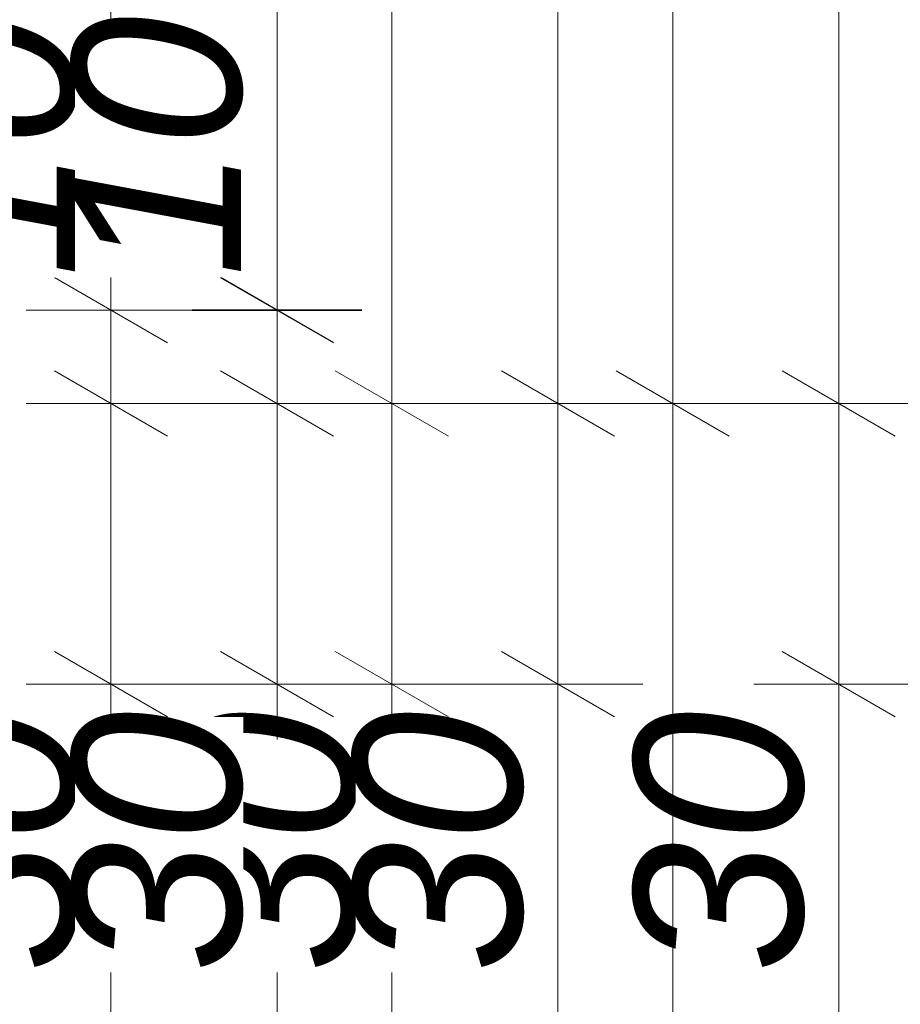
# Model space of a CAD drawing. Header units: centimetres. Extents: x -520 to 22173, y -1503 to 4054.
# Tile 19 of 82: x 1615 to 1709, y 1713 to 1818. Entities that reach past the tile are written whole.
import ezdxf

# ---------------------------------------------------------------- set-up
doc = ezdxf.new("R2010")
doc.units = ezdxf.units.CM
doc.header["$LTSCALE"] = 0.1
doc.header["$MEASUREMENT"] = 0
doc.linetypes.add('Wipeout_Contour', pattern=[1000, 0, -1000])
doc.layers.add('5_wymiary.K_IR', color=7, linetype='Continuous')
doc.styles.add('GENERATED_STYLE_2', font='txt')
doc.dimstyles.new('GENERATED_STYLE__3', dxfattribs={"dimtxt": 18, "dimasz": 9.178744, "dimexe": 0.18, "dimexo": 2, "dimgap": 0.09, "dimtad": 1, "dimdec": 0, "dimzin": 0, "dimdsep": 46, "dimtxsty": 'GENERATED_STYLE_2', "dimblk": 'ARROWHEAD_2', "dimblk1": 'ARROWHEAD_2', "dimblk2": 'ARROWHEAD_2', "dimcen": 0.09, "dimclrd": 1, "dimclre": 1, "dimclrt": 1, "dimadec": 1, "dimazin": 0, "dimtfac": 1, "dimtdec": 4, "dimtmove": 0, "dimatfit": 3, "dimfxl": 1, "dimtolj": 1, "dimtzin": 0, "dimarcsym": 0})

# ---------------------------------------------------------------- blocks, each defined once
blk = doc.blocks.new('*D78')
at = {"layer": '5_wymiary.K_IR', "color": 1, "linetype": 'Continuous', "lineweight": 0}
for p, q in [((1666.32, 1750.34), (1678.4, 1743.37)), ((1681.42, 1746.85), (1663.3, 1746.85)), ((1672.36, 1591.14), (1672.36, 1746.85)), ((1666.32, 1594.63), (1678.4, 1587.66)), ((1681.42, 1591.14), (1663.3, 1591.14)), ((1672.36, 1585.24), (1672.36, 1591.14))]:
    blk.add_line(p, q, dxfattribs=at)
at = {"layer": '5_wymiary.K_IR', "color": 1, "lineweight": 0, "insert": (1669.05, 1630.34), "char_height": 18, "attachment_point": 7, "rotation": 90, "style": 'GENERATED_STYLE_2'}
blk.add_mtext('\\A1;{\\pql;\\fArial|b0|i1|c238|p38;155\\fArial|b0|i1|c238|p38;\\A1{\\H.66x;\\S5^  ;}}', dxfattribs=at)
at = {"color": 254, "linetype": 'Wipeout_Contour', "lineweight": 0, "ltscale": 9376.804582}
blk.add_wipeout([(1668.76, 1630.34), (1668.76, 1680.33), (1650.76, 1680.33), (1650.76, 1630.34)], dxfattribs=at).dxf.layer = '5_wymiary.K_IR'
at = {"color": 254, "linetype": 'Wipeout_Contour', "lineweight": 0, "ltscale": 9588.986766}
blk.add_wipeout([(1668.76, 1716.04), (1668.76, 1743.36), (1650.76, 1743.36), (1650.76, 1716.04)], dxfattribs=at).dxf.layer = '5_wymiary.K_IR'
at = {"layer": '5_wymiary.K_IR', "color": 1, "lineweight": 0, "insert": (1668.76, 1716.04), "char_height": 18, "attachment_point": 7, "rotation": 90, "style": 'GENERATED_STYLE_2'}
blk.add_mtext('\\A1;{\\pql;\\fArial|b0|i1|c238|p38;30}', dxfattribs=at)
blk = doc.blocks.new('ARROWHEAD_2')
at = {"color": 0, "linetype": 'Continuous', "lineweight": 0}
for p, q in [((-0.378, -0.655), (0.378, 0.655)), ((0, 0), (-1, 0))]:
    blk.add_line(p, q, dxfattribs=at)
blk = doc.blocks.new('*D79')
at = {"layer": '5_wymiary.K_IR', "color": 1, "linetype": 'Continuous', "lineweight": 0}
for p, q in [((1666.32, 1780.34), (1678.4, 1773.37)), ((1681.42, 1776.85), (1663.3, 1776.85)), ((1672.36, 1746.85), (1672.36, 1776.85)), ((1666.32, 1750.34), (1678.4, 1743.37)), ((1681.42, 1746.85), (1663.3, 1746.85))]:
    blk.add_line(p, q, dxfattribs=at)
blk = doc.blocks.new('*D80')
at = {"layer": '5_wymiary.K_IR', "color": 1, "linetype": 'Continuous', "lineweight": 0}
for p, q in [((1666.32, 1945.34), (1678.4, 1938.37)), ((1681.42, 1941.85), (1663.3, 1941.85)), ((1672.36, 1776.85), (1672.36, 1941.85)), ((1666.32, 1780.34), (1678.4, 1773.37)), ((1681.42, 1776.85), (1663.3, 1776.85))]:
    blk.add_line(p, q, dxfattribs=at)
at = {"color": 254, "linetype": 'Wipeout_Contour', "lineweight": 0, "ltscale": 9929.02869}
blk.add_wipeout([(1668.76, 1825.2), (1668.76, 1866.18), (1650.76, 1866.18), (1650.76, 1825.2)], dxfattribs=at).dxf.layer = '5_wymiary.K_IR'
at = {"layer": '5_wymiary.K_IR', "color": 1, "lineweight": 0, "insert": (1668.76, 1825.2), "char_height": 18, "attachment_point": 7, "rotation": 90, "style": 'GENERATED_STYLE_2'}
blk.add_mtext('\\A1;{\\pql;\\fArial|b0|i1|c238|p38;165}', dxfattribs=at)
at = {"color": 254, "linetype": 'Wipeout_Contour', "lineweight": 0, "ltscale": 10166.136263}
blk.add_wipeout([(1668.76, 1911.04), (1668.76, 1938.36), (1650.76, 1938.36), (1650.76, 1911.04)], dxfattribs=at).dxf.layer = '5_wymiary.K_IR'
at = {"layer": '5_wymiary.K_IR', "color": 1, "lineweight": 0, "insert": (1668.76, 1911.04), "char_height": 18, "attachment_point": 7, "rotation": 90, "style": 'GENERATED_STYLE_2'}
blk.add_mtext('\\A1;{\\pql;\\fArial|b0|i1|c238|p38;10}', dxfattribs=at)
blk = doc.blocks.new('*D97')
at = {"layer": '5_wymiary.K_IR', "color": 1, "linetype": 'Continuous', "lineweight": 0}
for p, q in [((1636.32, 1750.34), (1648.4, 1743.37)), ((1651.42, 1746.85), (1633.3, 1746.85)), ((1642.36, 1591.14), (1642.36, 1746.85)), ((1636.32, 1594.63), (1648.4, 1587.66)), ((1651.42, 1591.14), (1633.3, 1591.14)), ((1642.36, 1585.24), (1642.36, 1591.14))]:
    blk.add_line(p, q, dxfattribs=at)
at = {"layer": '5_wymiary.K_IR', "color": 1, "lineweight": 0, "insert": (1639.05, 1630.34), "char_height": 18, "attachment_point": 7, "rotation": 90, "style": 'GENERATED_STYLE_2'}
blk.add_mtext('\\A1;{\\pql;\\fArial|b0|i1|c238|p38;155\\fArial|b0|i1|c238|p38;\\A1{\\H.66x;\\S5^  ;}}', dxfattribs=at)
at = {"color": 254, "linetype": 'Wipeout_Contour', "lineweight": 0, "ltscale": 9292.223448}
blk.add_wipeout([(1638.76, 1630.34), (1638.76, 1680.33), (1620.76, 1680.33), (1620.76, 1630.34)], dxfattribs=at).dxf.layer = '5_wymiary.K_IR'
at = {"color": 254, "linetype": 'Wipeout_Contour', "lineweight": 0, "ltscale": 9506.297057}
blk.add_wipeout([(1638.76, 1716.04), (1638.76, 1743.36), (1620.76, 1743.36), (1620.76, 1716.04)], dxfattribs=at).dxf.layer = '5_wymiary.K_IR'
at = {"layer": '5_wymiary.K_IR', "color": 1, "lineweight": 0, "insert": (1638.76, 1716.04), "char_height": 18, "attachment_point": 7, "rotation": 90, "style": 'GENERATED_STYLE_2'}
blk.add_mtext('\\A1;{\\pql;\\fArial|b0|i1|c238|p38;30}', dxfattribs=at)
blk = doc.blocks.new('*D98')
at = {"layer": '5_wymiary.K_IR', "color": 1, "linetype": 'Continuous', "lineweight": 0}
for p, q in [((1636.32, 1780.34), (1648.4, 1773.37)), ((1651.42, 1776.85), (1633.3, 1776.85)), ((1642.36, 1746.85), (1642.36, 1776.85)), ((1636.32, 1750.34), (1648.4, 1743.37)), ((1651.42, 1746.85), (1633.3, 1746.85))]:
    blk.add_line(p, q, dxfattribs=at)
blk = doc.blocks.new('*D99')
at = {"layer": '5_wymiary.K_IR', "color": 1, "linetype": 'Continuous', "lineweight": 0}
for p, q in [((1636.32, 1790.29), (1648.4, 1783.32)), ((1651.42, 1786.8), (1633.3, 1786.8)), ((1642.36, 1776.85), (1642.36, 1786.8)), ((1636.32, 1780.34), (1648.4, 1773.37)), ((1651.42, 1776.85), (1633.3, 1776.85))]:
    blk.add_line(p, q, dxfattribs=at)
blk = doc.blocks.new('*D100')
at = {"layer": '5_wymiary.K_IR', "color": 1, "linetype": 'Continuous', "lineweight": 0}
for p, q in [((1636.32, 1935.34), (1648.4, 1928.37)), ((1651.42, 1931.85), (1633.3, 1931.85)), ((1642.36, 1786.8), (1642.36, 1931.85)), ((1636.32, 1790.29), (1648.4, 1783.32)), ((1651.42, 1786.8), (1633.3, 1786.8))]:
    blk.add_line(p, q, dxfattribs=at)
at = {"color": 254, "linetype": 'Wipeout_Contour', "lineweight": 0, "ltscale": 9890.137915}
blk.add_wipeout([(1638.76, 1838.84), (1638.76, 1879.82), (1620.76, 1879.82), (1620.76, 1838.84)], dxfattribs=at).dxf.layer = '5_wymiary.K_IR'
at = {"layer": '5_wymiary.K_IR', "color": 1, "lineweight": 0, "insert": (1638.76, 1838.84), "char_height": 18, "attachment_point": 7, "rotation": 90, "style": 'GENERATED_STYLE_2'}
blk.add_mtext('\\A1;{\\pql;\\fArial|b0|i1|c238|p38;145}', dxfattribs=at)
at = {"color": 254, "linetype": 'Wipeout_Contour', "lineweight": 0, "ltscale": 10057.685763}
blk.add_wipeout([(1638.76, 1901.04), (1638.76, 1928.36), (1620.76, 1928.36), (1620.76, 1901.04)], dxfattribs=at).dxf.layer = '5_wymiary.K_IR'
at = {"color": 254, "linetype": 'Wipeout_Contour', "lineweight": 0, "ltscale": 9724.587647}
blk.add_wipeout([(1638.76, 1790.29), (1638.76, 1817.61), (1620.76, 1817.61), (1620.76, 1790.29)], dxfattribs=at).dxf.layer = '5_wymiary.K_IR'
at = {"layer": '5_wymiary.K_IR', "color": 1, "lineweight": 0, "char_height": 18, "attachment_point": 7, "rotation": 90, "style": 'GENERATED_STYLE_2'}
for s, insert in [('\\A1;{\\pql;\\fArial|b0|i1|c238|p38;30}', (1638.76, 1901.04)), ('\\A1;{\\pql;\\fArial|b0|i1|c238|p38;10}', (1638.76, 1790.29))]:
    blk.add_mtext(s, dxfattribs=dict(at, insert=insert))
blk = doc.blocks.new('*D106')
at = {"layer": '5_wymiary.K_IR', "color": 1, "linetype": 'Continuous', "lineweight": 0}
for p, q in [((1696.32, 1750.34), (1708.4, 1743.37)), ((1711.42, 1746.85), (1693.3, 1746.85)), ((1702.36, 1591.14), (1702.36, 1746.85)), ((1696.32, 1594.63), (1708.4, 1587.66)), ((1711.42, 1591.14), (1693.3, 1591.14)), ((1702.36, 1585.24), (1702.36, 1591.14))]:
    blk.add_line(p, q, dxfattribs=at)
at = {"layer": '5_wymiary.K_IR', "color": 1, "lineweight": 0, "insert": (1699.05, 1630.34), "char_height": 18, "attachment_point": 7, "rotation": 90, "style": 'GENERATED_STYLE_2'}
blk.add_mtext('\\A1;{\\pql;\\fArial|b0|i1|c238|p38;155\\fArial|b0|i1|c238|p38;\\A1{\\H.66x;\\S5^  ;}}', dxfattribs=at)
at = {"color": 254, "linetype": 'Wipeout_Contour', "lineweight": 0, "ltscale": 9462.151468}
blk.add_wipeout([(1698.76, 1630.34), (1698.76, 1680.33), (1680.76, 1680.33), (1680.76, 1630.34)], dxfattribs=at).dxf.layer = '5_wymiary.K_IR'
at = {"color": 254, "linetype": 'Wipeout_Contour', "lineweight": 0, "ltscale": 9672.458347}
blk.add_wipeout([(1698.76, 1716.04), (1698.76, 1743.36), (1680.76, 1743.36), (1680.76, 1716.04)], dxfattribs=at).dxf.layer = '5_wymiary.K_IR'
at = {"layer": '5_wymiary.K_IR', "color": 1, "lineweight": 0, "insert": (1698.76, 1716.04), "char_height": 18, "attachment_point": 7, "rotation": 90, "style": 'GENERATED_STYLE_2'}
blk.add_mtext('\\A1;{\\pql;\\fArial|b0|i1|c238|p38;30}', dxfattribs=at)
blk = doc.blocks.new('*D107')
at = {"layer": '5_wymiary.K_IR', "color": 1, "linetype": 'Continuous', "lineweight": 0}
for p, q in [((1696.32, 1780.34), (1708.4, 1773.37)), ((1711.42, 1776.85), (1693.3, 1776.85)), ((1702.36, 1746.85), (1702.36, 1776.85)), ((1696.32, 1750.34), (1708.4, 1743.37)), ((1711.42, 1746.85), (1693.3, 1746.85))]:
    blk.add_line(p, q, dxfattribs=at)
blk = doc.blocks.new('*D108')
at = {"layer": '5_wymiary.K_IR', "color": 1, "linetype": 'Continuous', "lineweight": 0}
for p, q in [((1696.32, 2120.34), (1708.4, 2113.37)), ((1711.42, 2116.85), (1693.3, 2116.85)), ((1702.36, 1776.85), (1702.36, 2116.85)), ((1696.32, 1780.34), (1708.4, 1773.37)), ((1711.42, 1776.85), (1693.3, 1776.85))]:
    blk.add_line(p, q, dxfattribs=at)
at = {"color": 254, "linetype": 'Wipeout_Contour', "lineweight": 0, "ltscale": 10270.529755}
blk.add_wipeout([(1698.76, 1912.7), (1698.76, 1953.68), (1680.76, 1953.68), (1680.76, 1912.7)], dxfattribs=at).dxf.layer = '5_wymiary.K_IR'
at = {"layer": '5_wymiary.K_IR', "color": 1, "lineweight": 0, "insert": (1698.76, 1912.7), "char_height": 18, "attachment_point": 7, "rotation": 90, "style": 'GENERATED_STYLE_2'}
blk.add_mtext('\\A1;{\\pql;\\fArial|b0|i1|c238|p38;340}', dxfattribs=at)
at = {"color": 254, "linetype": 'Wipeout_Contour', "lineweight": 0, "ltscale": 10780.837443}
blk.add_wipeout([(1698.76, 2086.04), (1698.76, 2113.36), (1680.76, 2113.36), (1680.76, 2086.04)], dxfattribs=at).dxf.layer = '5_wymiary.K_IR'
at = {"layer": '5_wymiary.K_IR', "color": 1, "lineweight": 0, "insert": (1698.76, 2086.04), "char_height": 18, "attachment_point": 7, "rotation": 90, "style": 'GENERATED_STYLE_2'}
blk.add_mtext('\\A1;{\\pql;\\fArial|b0|i1|c238|p38;30}', dxfattribs=at)
blk = doc.blocks.new('*D111')
at = {"layer": '5_wymiary.K_IR', "color": 1, "linetype": 'Continuous', "lineweight": 0}
for p, q in [((1726.32, 1750.34), (1738.4, 1743.37)), ((1741.42, 1746.85), (1723.3, 1746.85)), ((1732.36, 1591.14), (1732.36, 1746.85)), ((1726.32, 1594.63), (1738.4, 1587.66)), ((1741.42, 1591.14), (1723.3, 1591.14)), ((1732.36, 1585.24), (1732.36, 1591.14))]:
    blk.add_line(p, q, dxfattribs=at)
at = {"layer": '5_wymiary.K_IR', "color": 1, "lineweight": 0, "insert": (1729.05, 1644), "char_height": 18, "attachment_point": 7, "rotation": 90, "style": 'GENERATED_STYLE_2'}
blk.add_mtext('\\A1;{\\pql;\\fArial|b0|i1|c238|p38;155\\fArial|b0|i1|c238|p38;\\A1{\\H.66x;\\S5^  ;}}', dxfattribs=at)
at = {"color": 254, "linetype": 'Wipeout_Contour', "lineweight": 0, "ltscale": 9586.211898}
blk.add_wipeout([(1728.76, 1644), (1728.76, 1693.99), (1710.76, 1693.99), (1710.76, 1644)], dxfattribs=at).dxf.layer = '5_wymiary.K_IR'
blk = doc.blocks.new('*D299')
at = {"layer": '5_wymiary.K_IR', "color": 1, "linetype": 'Continuous', "lineweight": 0}
for p, q in [((1618.58, 1750.34), (1630.66, 1743.37)), ((1633.68, 1746.85), (1615.56, 1746.85)), ((1624.62, 1596.79), (1624.62, 1746.85)), ((1618.58, 1600.27), (1630.66, 1593.3)), ((1633.68, 1596.79), (1615.56, 1596.79)), ((1624.62, 1590.88), (1624.62, 1596.79))]:
    blk.add_line(p, q, dxfattribs=at)
at = {"color": 254, "linetype": 'Wipeout_Contour', "lineweight": 0, "ltscale": 9250.593341}
blk.add_wipeout([(1621.02, 1637.67), (1621.02, 1678.65), (1603.02, 1678.65), (1603.02, 1637.67)], dxfattribs=at).dxf.layer = '5_wymiary.K_IR'
at = {"layer": '5_wymiary.K_IR', "color": 1, "lineweight": 0, "insert": (1621.02, 1637.67), "char_height": 18, "attachment_point": 7, "rotation": 90, "style": 'GENERATED_STYLE_2'}
blk.add_mtext('\\A1;{\\pql;\\fArial|b0|i1|c238|p38;150}', dxfattribs=at)
at = {"color": 254, "linetype": 'Wipeout_Contour', "lineweight": 0, "ltscale": 9457.78767}
blk.add_wipeout([(1621.02, 1716.04), (1621.02, 1743.36), (1603.02, 1743.36), (1603.02, 1716.04)], dxfattribs=at).dxf.layer = '5_wymiary.K_IR'
at = {"layer": '5_wymiary.K_IR', "color": 1, "lineweight": 0, "insert": (1621.02, 1716.04), "char_height": 18, "attachment_point": 7, "rotation": 90, "style": 'GENERATED_STYLE_2'}
blk.add_mtext('\\A1;{\\pql;\\fArial|b0|i1|c238|p38;30}', dxfattribs=at)
blk = doc.blocks.new('*D300')
at = {"layer": '5_wymiary.K_IR', "color": 1, "linetype": 'Continuous', "lineweight": 0}
for p, q in [((1618.58, 1780.34), (1630.66, 1773.37)), ((1633.68, 1776.85), (1615.56, 1776.85)), ((1624.62, 1746.85), (1624.62, 1776.85)), ((1618.58, 1750.34), (1630.66, 1743.37)), ((1633.68, 1746.85), (1615.56, 1746.85))]:
    blk.add_line(p, q, dxfattribs=at)
blk = doc.blocks.new('*D301')
at = {"layer": '5_wymiary.K_IR', "color": 1, "linetype": 'Continuous', "lineweight": 0}
for p, q in [((1624.62, 1776.85), (1624.62, 1786.82)), ((1618.58, 1780.34), (1630.66, 1773.37)), ((1633.68, 1776.85), (1615.56, 1776.85))]:
    blk.add_line(p, q, dxfattribs=at)
blk = doc.blocks.new('*D302')
at = {"layer": '5_wymiary.K_IR', "color": 1, "linetype": 'Continuous', "lineweight": 0}
for p, q in [((1618.58, 1790.3), (1630.66, 1783.33)), ((1633.68, 1786.82), (1615.56, 1786.82)), ((1624.62, 1776.85), (1624.62, 1786.82)), ((1618.58, 1780.34), (1630.66, 1773.37))]:
    blk.add_line(p, q, dxfattribs=at)
blk = doc.blocks.new('*D303')
at = {"layer": '5_wymiary.K_IR', "color": 1, "linetype": 'Continuous', "lineweight": 0}
for p, q in [((1618.58, 1947.34), (1630.66, 1940.37)), ((1633.68, 1943.85), (1615.56, 1943.85)), ((1624.62, 1786.82), (1624.62, 1943.85)), ((1618.58, 1790.3), (1630.66, 1783.33))]:
    blk.add_line(p, q, dxfattribs=at)
at = {"color": 254, "linetype": 'Wipeout_Contour', "lineweight": 0, "ltscale": 9903.086827}
blk.add_wipeout([(1621.02, 1858.5), (1621.02, 1899.48), (1603.02, 1899.48), (1603.02, 1858.5)], dxfattribs=at).dxf.layer = '5_wymiary.K_IR'
at = {"layer": '5_wymiary.K_IR', "color": 1, "lineweight": 0, "insert": (1621.02, 1858.5), "char_height": 18, "attachment_point": 7, "rotation": 90, "style": 'GENERATED_STYLE_2'}
blk.add_mtext('\\A1;{\\pql;\\fArial|b0|i1|c238|p38;157}', dxfattribs=at)
at = {"color": 254, "linetype": 'Wipeout_Contour', "lineweight": 0, "ltscale": 9677.21134}
blk.add_wipeout([(1621.02, 1790.31), (1621.02, 1817.63), (1603.02, 1817.63), (1603.02, 1790.31)], dxfattribs=at).dxf.layer = '5_wymiary.K_IR'
at = {"layer": '5_wymiary.K_IR', "color": 1, "lineweight": 0, "insert": (1621.02, 1790.31), "char_height": 18, "attachment_point": 7, "rotation": 90, "style": 'GENERATED_STYLE_2'}
blk.add_mtext('\\A1;{\\pql;\\fArial|b0|i1|c238|p38;10}', dxfattribs=at)
blk = doc.blocks.new('*D308')
at = {"layer": '5_wymiary.K_IR', "color": 1, "linetype": 'Continuous', "lineweight": 0}
for p, q in [((1648.58, 1750.34), (1660.66, 1743.37)), ((1663.68, 1746.85), (1645.56, 1746.85)), ((1654.62, 1596.79), (1654.62, 1746.85)), ((1648.58, 1600.27), (1660.66, 1593.3)), ((1663.68, 1596.79), (1645.56, 1596.79)), ((1654.62, 1590.88), (1654.62, 1596.79))]:
    blk.add_line(p, q, dxfattribs=at)
at = {"color": 254, "linetype": 'Wipeout_Contour', "lineweight": 0, "ltscale": 9334.638128}
blk.add_wipeout([(1651.02, 1637.67), (1651.02, 1678.65), (1633.02, 1678.65), (1633.02, 1637.67)], dxfattribs=at).dxf.layer = '5_wymiary.K_IR'
at = {"layer": '5_wymiary.K_IR', "color": 1, "lineweight": 0, "insert": (1651.02, 1637.67), "char_height": 18, "attachment_point": 7, "rotation": 90, "style": 'GENERATED_STYLE_2'}
blk.add_mtext('\\A1;{\\pql;\\fArial|b0|i1|c238|p38;150}', dxfattribs=at)
at = {"color": 254, "linetype": 'Wipeout_Contour', "lineweight": 0, "ltscale": 9540.005496}
blk.add_wipeout([(1651.02, 1716.04), (1651.02, 1743.36), (1633.02, 1743.36), (1633.02, 1716.04)], dxfattribs=at).dxf.layer = '5_wymiary.K_IR'
at = {"layer": '5_wymiary.K_IR', "color": 1, "lineweight": 0, "insert": (1651.02, 1716.04), "char_height": 18, "attachment_point": 7, "rotation": 90, "style": 'GENERATED_STYLE_2'}
blk.add_mtext('\\A1;{\\pql;\\fArial|b0|i1|c238|p38;30}', dxfattribs=at)
blk = doc.blocks.new('*D309')
at = {"layer": '5_wymiary.K_IR', "color": 1, "linetype": 'Continuous', "lineweight": 0}
for p, q in [((1648.58, 1780.34), (1660.66, 1773.37)), ((1663.68, 1776.85), (1645.56, 1776.85)), ((1654.62, 1746.85), (1654.62, 1776.85)), ((1648.58, 1750.34), (1660.66, 1743.37)), ((1663.68, 1746.85), (1645.56, 1746.85))]:
    blk.add_line(p, q, dxfattribs=at)
blk = doc.blocks.new('*D310')
at = {"layer": '5_wymiary.K_IR', "color": 1, "linetype": 'Continuous', "lineweight": 0}
for p, q in [((1648.58, 2120.34), (1660.66, 2113.37)), ((1663.68, 2116.85), (1645.56, 2116.85)), ((1654.62, 1776.85), (1654.62, 2116.85)), ((1648.58, 1780.34), (1660.66, 1773.37)), ((1663.68, 1776.85), (1645.56, 1776.85))]:
    blk.add_line(p, q, dxfattribs=at)
at = {"color": 254, "linetype": 'Wipeout_Contour', "lineweight": 0, "ltscale": 10145.885119}
blk.add_wipeout([(1651.02, 1912.7), (1651.02, 1953.68), (1633.02, 1953.68), (1633.02, 1912.7)], dxfattribs=at).dxf.layer = '5_wymiary.K_IR'
at = {"layer": '5_wymiary.K_IR', "color": 1, "lineweight": 0, "insert": (1651.02, 1912.7), "char_height": 18, "attachment_point": 7, "rotation": 90, "style": 'GENERATED_STYLE_2'}
blk.add_mtext('\\A1;{\\pql;\\fArial|b0|i1|c238|p38;340}', dxfattribs=at)
at = {"color": 254, "linetype": 'Wipeout_Contour', "lineweight": 0, "ltscale": 10662.162658}
blk.add_wipeout([(1651.02, 2086.04), (1651.02, 2113.36), (1633.02, 2113.36), (1633.02, 2086.04)], dxfattribs=at).dxf.layer = '5_wymiary.K_IR'
at = {"layer": '5_wymiary.K_IR', "color": 1, "lineweight": 0, "insert": (1651.02, 2086.04), "char_height": 18, "attachment_point": 7, "rotation": 90, "style": 'GENERATED_STYLE_2'}
blk.add_mtext('\\A1;{\\pql;\\fArial|b0|i1|c238|p38;30}', dxfattribs=at)
blk = doc.blocks.new('*D313')
at = {"layer": '5_wymiary.K_IR', "color": 1, "linetype": 'Continuous', "lineweight": 0}
for p, q in [((1678.58, 1780.34), (1690.66, 1773.37)), ((1693.68, 1776.85), (1675.56, 1776.85)), ((1684.62, 1596.79), (1684.62, 1776.85)), ((1678.58, 1600.27), (1690.66, 1593.3)), ((1693.68, 1596.79), (1675.56, 1596.79)), ((1684.62, 1590.88), (1684.62, 1596.79))]:
    blk.add_line(p, q, dxfattribs=at)
at = {"color": 254, "linetype": 'Wipeout_Contour', "lineweight": 0, "ltscale": 9500.529416}
blk.add_wipeout([(1681.02, 1666.33), (1681.02, 1707.31), (1663.02, 1707.31), (1663.02, 1666.33)], dxfattribs=at).dxf.layer = '5_wymiary.K_IR'
at = {"layer": '5_wymiary.K_IR', "color": 1, "lineweight": 0, "insert": (1681.02, 1666.33), "char_height": 18, "attachment_point": 7, "rotation": 90, "style": 'GENERATED_STYLE_2'}
blk.add_mtext('\\A1;{\\pql;\\fArial|b0|i1|c238|p38;180}', dxfattribs=at)
blk = doc.blocks.new('*D314')
at = {"layer": '5_wymiary.K_IR', "color": 1, "linetype": 'Continuous', "lineweight": 0}
for p, q in [((1684.62, 2146.85), (1684.62, 2152.76)), ((1690.66, 2143.37), (1678.58, 2150.34)), ((1693.68, 2146.85), (1675.56, 2146.85)), ((1684.62, 1776.85), (1684.62, 2146.85)), ((1678.58, 1780.34), (1690.66, 1773.37)), ((1693.68, 1776.85), (1675.56, 1776.85))]:
    blk.add_line(p, q, dxfattribs=at)
at = {"color": 254, "linetype": 'Wipeout_Contour', "lineweight": 0, "ltscale": 10310.956119}
blk.add_wipeout([(1681.02, 1941.36), (1681.02, 1982.34), (1663.02, 1982.34), (1663.02, 1941.36)], dxfattribs=at).dxf.layer = '5_wymiary.K_IR'
at = {"layer": '5_wymiary.K_IR', "color": 1, "lineweight": 0, "insert": (1681.02, 1941.36), "char_height": 18, "attachment_point": 7, "rotation": 90, "style": 'GENERATED_STYLE_2'}
blk.add_mtext('\\A1;{\\pql;\\fArial|b0|i1|c238|p38;370}', dxfattribs=at)
blk = doc.blocks.new('*D486')
at = {"layer": '5_wymiary.K_IR', "color": 1, "linetype": 'Continuous', "lineweight": 0}
for p, q in [((1636.32, 1780.34), (1648.4, 1773.37)), ((1651.42, 1776.85), (1633.3, 1776.85)), ((1642.36, 1746.85), (1642.36, 1776.85)), ((1636.32, 1750.34), (1648.4, 1743.37)), ((1651.42, 1746.85), (1633.3, 1746.85)), ((1642.36, 1740.95), (1642.36, 1746.85))]:
    blk.add_line(p, q, dxfattribs=at)
at = {"color": 254, "linetype": 'Wipeout_Contour', "lineweight": 0, "ltscale": 9506.297064}
blk.add_wipeout([(1638.76, 1716.04), (1638.76, 1743.36), (1620.76, 1743.36), (1620.76, 1716.04)], dxfattribs=at).dxf.layer = '5_wymiary.K_IR'
at = {"layer": '5_wymiary.K_IR', "color": 1, "lineweight": 0, "insert": (1638.76, 1716.04), "char_height": 18, "attachment_point": 7, "rotation": 90, "style": 'GENERATED_STYLE_2'}
blk.add_mtext('\\A1;{\\pql;\\fArial|b0|i1|c238|p38;30}', dxfattribs=at)
blk = doc.blocks.new('*D487')
at = {"layer": '5_wymiary.K_IR', "color": 1, "linetype": 'Continuous', "lineweight": 0}
for p, q in [((1636.32, 1790.34), (1648.4, 1783.37)), ((1651.42, 1786.85), (1633.3, 1786.85)), ((1642.36, 1776.85), (1642.36, 1786.85)), ((1636.32, 1780.34), (1648.4, 1773.37)), ((1651.42, 1776.85), (1633.3, 1776.85))]:
    blk.add_line(p, q, dxfattribs=at)
blk = doc.blocks.new('*D488')
at = {"layer": '5_wymiary.K_IR', "color": 1, "linetype": 'Continuous', "lineweight": 0}
for p, q in [((1636.32, 1935.09), (1648.4, 1928.12)), ((1651.42, 1931.61), (1633.3, 1931.61)), ((1642.36, 1786.85), (1642.36, 1931.61)), ((1636.32, 1790.34), (1648.4, 1783.37)), ((1651.42, 1786.85), (1633.3, 1786.85))]:
    blk.add_line(p, q, dxfattribs=at)
at = {"color": 254, "linetype": 'Wipeout_Contour', "lineweight": 0, "ltscale": 9930.993064}
blk.add_wipeout([(1638.76, 1852.4), (1638.76, 1893.38), (1620.76, 1893.38), (1620.76, 1852.4)], dxfattribs=at).dxf.layer = '5_wymiary.K_IR'
at = {"layer": '5_wymiary.K_IR', "color": 1, "lineweight": 0, "insert": (1638.76, 1852.4), "char_height": 18, "attachment_point": 7, "rotation": 90, "style": 'GENERATED_STYLE_2'}
blk.add_mtext('\\A1;{\\pql;\\fArial|b0|i1|c238|p38;145}', dxfattribs=at)
at = {"color": 254, "linetype": 'Wipeout_Contour', "lineweight": 0, "ltscale": 9724.736392}
blk.add_wipeout([(1638.76, 1790.34), (1638.76, 1817.66), (1620.76, 1817.66), (1620.76, 1790.34)], dxfattribs=at).dxf.layer = '5_wymiary.K_IR'
at = {"layer": '5_wymiary.K_IR', "color": 1, "lineweight": 0, "insert": (1638.76, 1790.34), "char_height": 18, "attachment_point": 7, "rotation": 90, "style": 'GENERATED_STYLE_2'}
blk.add_mtext('\\A1;{\\pql;\\fArial|b0|i1|c238|p38;10}', dxfattribs=at)
blk = doc.blocks.new('*D494')
at = {"layer": '5_wymiary.K_IR', "color": 1, "linetype": 'Continuous', "lineweight": 0}
for p, q in [((1666.32, 1780.34), (1678.4, 1773.37)), ((1681.42, 1776.85), (1663.3, 1776.85)), ((1672.36, 1746.85), (1672.36, 1776.85)), ((1666.32, 1750.34), (1678.4, 1743.37)), ((1681.42, 1746.85), (1663.3, 1746.85)), ((1672.36, 1740.95), (1672.36, 1746.85))]:
    blk.add_line(p, q, dxfattribs=at)
at = {"color": 254, "linetype": 'Wipeout_Contour', "lineweight": 0, "ltscale": 9588.986773}
blk.add_wipeout([(1668.76, 1716.04), (1668.76, 1743.36), (1650.76, 1743.36), (1650.76, 1716.04)], dxfattribs=at).dxf.layer = '5_wymiary.K_IR'
at = {"layer": '5_wymiary.K_IR', "color": 1, "lineweight": 0, "insert": (1668.76, 1716.04), "char_height": 18, "attachment_point": 7, "rotation": 90, "style": 'GENERATED_STYLE_2'}
blk.add_mtext('\\A1;{\\pql;\\fArial|b0|i1|c238|p38;30}', dxfattribs=at)
blk = doc.blocks.new('*D495')
at = {"layer": '5_wymiary.K_IR', "color": 1, "linetype": 'Continuous', "lineweight": 0}
for p, q in [((1666.32, 2110.34), (1678.4, 2103.37)), ((1681.42, 2106.85), (1663.3, 2106.85)), ((1672.36, 1776.85), (1672.36, 2106.85)), ((1666.32, 1780.34), (1678.4, 1773.37)), ((1681.42, 1776.85), (1663.3, 1776.85))]:
    blk.add_line(p, q, dxfattribs=at)
at = {"color": 254, "linetype": 'Wipeout_Contour', "lineweight": 0, "ltscale": 10176.790692}
blk.add_wipeout([(1668.76, 1907.7), (1668.76, 1948.68), (1650.76, 1948.68), (1650.76, 1907.7)], dxfattribs=at).dxf.layer = '5_wymiary.K_IR'
at = {"layer": '5_wymiary.K_IR', "color": 1, "lineweight": 0, "insert": (1668.76, 1907.7), "char_height": 18, "attachment_point": 7, "rotation": 90, "style": 'GENERATED_STYLE_2'}
blk.add_mtext('\\A1;{\\pql;\\fArial|b0|i1|c238|p38;330}', dxfattribs=at)
at = {"color": 254, "linetype": 'Wipeout_Contour', "lineweight": 0, "ltscale": 10674.660977}
blk.add_wipeout([(1668.76, 2076.04), (1668.76, 2103.36), (1650.76, 2103.36), (1650.76, 2076.04)], dxfattribs=at).dxf.layer = '5_wymiary.K_IR'
at = {"layer": '5_wymiary.K_IR', "color": 1, "lineweight": 0, "insert": (1668.76, 2076.04), "char_height": 18, "attachment_point": 7, "rotation": 90, "style": 'GENERATED_STYLE_2'}
blk.add_mtext('\\A1;{\\pql;\\fArial|b0|i1|c238|p38;10}', dxfattribs=at)
blk = doc.blocks.new('Wymiary_2', base_point=(1672.36, 1591.14))
at = {"layer": '5_wymiary.K_IR', "color": 1, "linetype": 'Continuous', "lineweight": 0}
dim = blk.add_linear_dim(base=(1672.36, 1746.85), p1=(1648.07, 1591.14), p2=(1582.36, 1746.85), angle=90, dimstyle='GENERATED_STYLE__3', dxfattribs=at)
dim.commit()
dim.dimension.update_dxf_attribs({"geometry": '*D78', "text_midpoint": (1659.76, 1675.24), "dimtype": 160, "text_rotation": 90})
dim = blk.add_linear_dim(base=(1672.36, 1776.85), p1=(1582.36, 1746.85), p2=(1377.36, 1776.85), angle=90, dimstyle='GENERATED_STYLE__3', dxfattribs=at)
dim.commit()
dim.dimension.update_dxf_attribs({"geometry": '*D79', "text_midpoint": (1659.76, 1729.77), "dimtype": 160, "text_rotation": 90})
dim = blk.add_linear_dim(base=(1672.36, 1941.85), p1=(1377.36, 1776.85), p2=(1377.36, 1941.85), angle=90, dimstyle='GENERATED_STYLE__3', dxfattribs=at)
dim.commit()
dim.dimension.update_dxf_attribs({"geometry": '*D80', "text_midpoint": (1659.76, 1845.79), "dimtype": 160, "text_rotation": 90})
blk = doc.blocks.new('Wymiary_5', base_point=(1642.36, 1591.14))
at = {"layer": '5_wymiary.K_IR', "color": 1, "linetype": 'Continuous', "lineweight": 0}
for base, p1, p2, picture, middle in [((1642.36, 1786.8), (1377.36, 1776.85), (1542.3, 1786.8), '*D99', (1629.76, 1804.02)), ((1642.36, 1746.85), (1648.07, 1591.14), (1582.36, 1746.85), '*D97', (1629.76, 1675.24))]:
    dim = blk.add_linear_dim(base=base, p1=p1, p2=p2, angle=90, dimstyle='GENERATED_STYLE__3', dxfattribs=at)
    dim.commit()
    dim.dimension.update_dxf_attribs({"geometry": picture, "text_midpoint": middle, "dimtype": 160, "text_rotation": 90})
for base, p1, p2, picture, middle in [((1642.36, 1931.85), (1542.3, 1786.8), (1387.36, 1931.85), '*D100', (1629.76, 1859.42)), ((1642.36, 1776.85), (1582.36, 1746.85), (1377.36, 1776.85), '*D98', (1629.76, 1729.77))]:
    dim = blk.add_linear_dim(base=base, p1=p1, p2=p2, angle=90, dimstyle='GENERATED_STYLE__3', dxfattribs=at)
    dim.commit()
    dim.dimension.update_dxf_attribs({"geometry": picture, "text_midpoint": middle, "dimtype": 160, "text_rotation": 90})
blk = doc.blocks.new('Wymiary_6', base_point=(1702.36, 1591.14))
at = {"layer": '5_wymiary.K_IR', "color": 1, "linetype": 'Continuous', "lineweight": 0}
dim = blk.add_linear_dim(base=(1702.36, 1746.85), p1=(1648.07, 1591.14), p2=(1582.36, 1746.85), angle=90, dimstyle='GENERATED_STYLE__3', dxfattribs=at)
dim.commit()
dim.dimension.update_dxf_attribs({"geometry": '*D106', "text_midpoint": (1689.76, 1675.24), "dimtype": 160, "text_rotation": 90})
dim = blk.add_linear_dim(base=(1702.36, 1776.85), p1=(1582.36, 1746.85), p2=(1582.36, 1776.85), angle=90, dimstyle='GENERATED_STYLE__3', dxfattribs=at)
dim.commit()
dim.dimension.update_dxf_attribs({"geometry": '*D107', "text_midpoint": (1689.76, 1729.77), "dimtype": 160, "text_rotation": 90})
dim = blk.add_linear_dim(base=(1702.36, 2116.85), p1=(1582.36, 1776.85), p2=(1582.36, 2116.85), angle=90, dimstyle='GENERATED_STYLE__3', dxfattribs=at)
dim.commit()
dim.dimension.update_dxf_attribs({"geometry": '*D108', "text_midpoint": (1689.76, 1933.29), "dimtype": 160, "text_rotation": 90})
blk = doc.blocks.new('Wymiary_7', base_point=(1732.36, 1591.14))
at = {"layer": '5_wymiary.K_IR', "color": 1, "linetype": 'Continuous', "lineweight": 0}
dim = blk.add_linear_dim(base=(1732.36, 1746.85), p1=(1648.07, 1591.14), p2=(1582.36, 1746.85), angle=90, dimstyle='GENERATED_STYLE__3', dxfattribs=at)
dim.commit()
dim.dimension.update_dxf_attribs({"geometry": '*D111', "text_midpoint": (1719.76, 1688.89), "dimtype": 160, "text_rotation": 90})
blk = doc.blocks.new('Wymiary_18', base_point=(10010.56, 2372.22))
at = {"layer": '5_wymiary.K_IR', "color": 1, "linetype": 'Continuous', "lineweight": 0}
for base, p1, p2, picture, middle in [((1624.62, 1786.82), (1471.11, 1776.85), (1378.63, 1786.82), '*D302', (1612.02, 1804.03)), ((1624.62284787, 1776.85283865), (1377.35860251, 1776.85283865), (1471.10860259, 1776.85283865), '*D301', (1612.02284797, 1776.88429325)), ((1624.62, 1746.85), (1552.36, 1596.79), (1471.11, 1746.85), '*D299', (1612.02, 1658.25))]:
    dim = blk.add_linear_dim(base=base, p1=p1, p2=p2, angle=90, dimstyle='GENERATED_STYLE__3', dxfattribs=at)
    dim.commit()
    dim.dimension.update_dxf_attribs({"geometry": picture, "text_midpoint": middle, "dimtype": 160, "text_rotation": 90})
for base, p1, p2, picture, middle in [((1624.62, 1943.85), (1378.63, 1786.82), (1464.86, 1943.85), '*D303', (1612.02, 1879.09)), ((1624.62, 1776.85), (1471.11, 1746.85), (1377.36, 1776.85), '*D300', (1612.02, 1729.77))]:
    dim = blk.add_linear_dim(base=base, p1=p1, p2=p2, angle=90, dimstyle='GENERATED_STYLE__3', dxfattribs=at)
    dim.commit()
    dim.dimension.update_dxf_attribs({"geometry": picture, "text_midpoint": middle, "dimtype": 160, "text_rotation": 90})
blk = doc.blocks.new('Wymiary_19', base_point=(10040.56, 2372.22))
at = {"layer": '5_wymiary.K_IR', "color": 1, "linetype": 'Continuous', "lineweight": 0}
dim = blk.add_linear_dim(base=(1654.62, 1746.85), p1=(1552.36, 1596.79), p2=(1552.36, 1746.85), angle=90, dimstyle='GENERATED_STYLE__3', dxfattribs=at)
dim.commit()
dim.dimension.update_dxf_attribs({"geometry": '*D308', "text_midpoint": (1642.02, 1658.25), "dimtype": 160, "text_rotation": 90})
dim = blk.add_linear_dim(base=(1654.62, 1776.85), p1=(1552.36, 1746.85), p2=(1552.36, 1776.85), angle=90, dimstyle='GENERATED_STYLE__3', dxfattribs=at)
dim.commit()
dim.dimension.update_dxf_attribs({"geometry": '*D309', "text_midpoint": (1642.02, 1729.77), "dimtype": 160, "text_rotation": 90})
dim = blk.add_linear_dim(base=(1654.62, 2116.85), p1=(1552.36, 1776.85), p2=(1552.36, 2116.85), angle=90, dimstyle='GENERATED_STYLE__3', dxfattribs=at)
dim.commit()
dim.dimension.update_dxf_attribs({"geometry": '*D310', "text_midpoint": (1642.02, 1933.29), "dimtype": 160, "text_rotation": 90})
blk = doc.blocks.new('Wymiary_20', base_point=(10070.56, 2372.22))
at = {"layer": '5_wymiary.K_IR', "color": 1, "linetype": 'Continuous', "lineweight": 0}
dim = blk.add_linear_dim(base=(1684.62, 1776.85), p1=(1582.36, 1596.79), p2=(1582.36, 1776.85), angle=90, dimstyle='GENERATED_STYLE__3', dxfattribs=at)
dim.commit()
dim.dimension.update_dxf_attribs({"geometry": '*D313', "text_midpoint": (1672.02, 1686.91), "dimtype": 160, "text_rotation": 90})
dim = blk.add_linear_dim(base=(1684.62, 2146.85), p1=(1582.36, 1776.85), p2=(1582.36, 2146.85), angle=90, dimstyle='GENERATED_STYLE__3', dxfattribs=at)
dim.commit()
dim.dimension.update_dxf_attribs({"geometry": '*D314', "text_midpoint": (1672.02, 1961.95), "dimtype": 160, "text_rotation": 90})
blk = doc.blocks.new('Wymiary_27', base_point=(19140.78, 2128.46))
at = {"layer": '5_wymiary.K_IR', "color": 1, "linetype": 'Continuous', "lineweight": 0}
dim = blk.add_linear_dim(base=(1642.36, 1776.85), p1=(1582.36, 1746.85), p2=(1582.36, 1776.85), angle=90, dimstyle='GENERATED_STYLE__3', dxfattribs=at)
dim.commit()
dim.dimension.update_dxf_attribs({"geometry": '*D486', "text_midpoint": (1629.76, 1729.77), "dimtype": 160, "text_rotation": 90})
dim = blk.add_linear_dim(base=(1642.36, 1786.85), p1=(1582.36, 1776.85), p2=(1387.36, 1786.85), angle=90, dimstyle='GENERATED_STYLE__3', dxfattribs=at)
dim.commit()
dim.dimension.update_dxf_attribs({"geometry": '*D487', "text_midpoint": (1629.76, 1804.07), "dimtype": 160, "text_rotation": 90})
dim = blk.add_linear_dim(base=(1642.36, 1931.61), p1=(1387.36, 1786.85), p2=(1371.56, 1931.61), angle=90, dimstyle='GENERATED_STYLE__3', dxfattribs=at)
dim.commit()
dim.dimension.update_dxf_attribs({"geometry": '*D488', "text_midpoint": (1629.76, 1872.98), "dimtype": 160, "text_rotation": 90})
blk = doc.blocks.new('Wymiary_28', base_point=(19170.78, 2128.46))
at = {"layer": '5_wymiary.K_IR', "color": 1, "linetype": 'Continuous', "lineweight": 0}
dim = blk.add_linear_dim(base=(1672.36, 1776.85), p1=(1582.36, 1746.85), p2=(1582.36, 1776.85), angle=90, dimstyle='GENERATED_STYLE__3', dxfattribs=at)
dim.commit()
dim.dimension.update_dxf_attribs({"geometry": '*D494', "text_midpoint": (1659.76, 1729.77), "dimtype": 160, "text_rotation": 90})
dim = blk.add_linear_dim(base=(1672.36, 2106.85), p1=(1582.36, 1776.85), p2=(1542.36, 2106.85), angle=90, dimstyle='GENERATED_STYLE__3', dxfattribs=at)
dim.commit()
dim.dimension.update_dxf_attribs({"geometry": '*D495', "text_midpoint": (1659.76, 1928.29), "dimtype": 160, "text_rotation": 90})

msp = doc.modelspace()

# ---------------------------------------------------------------- block references
at = {"layer": '5_wymiary.K_IR', "color": 1, "linetype": 'Continuous', "lineweight": 0}
msp.add_blockref('Wymiary_2', (1672.36, 1591.14), dxfattribs=at)

# ---------------------------------------------------------------- next in the draw order: block references
msp.add_blockref('Wymiary_5', (1642.36, 1591.14), dxfattribs=at)

# ---------------------------------------------------------------- next in the draw order: block references
msp.add_blockref('Wymiary_6', (1702.36, 1591.14), dxfattribs=at)

# ---------------------------------------------------------------- next in the draw order: block references
msp.add_blockref('Wymiary_7', (1732.36, 1591.14), dxfattribs=at)

# ---------------------------------------------------------------- next in the draw order: block references
msp.add_blockref('Wymiary_18', (10010.56, 2372.22), dxfattribs=at)

# ---------------------------------------------------------------- next in the draw order: block references
msp.add_blockref('Wymiary_19', (10040.56, 2372.22), dxfattribs=at)

# ---------------------------------------------------------------- next in the draw order: block references
msp.add_blockref('Wymiary_20', (10070.56, 2372.22), dxfattribs=at)

# ---------------------------------------------------------------- next in the draw order: block references
msp.add_blockref('Wymiary_27', (19140.78, 2128.46), dxfattribs=at)

# ---------------------------------------------------------------- next in the draw order: block references
msp.add_blockref('Wymiary_28', (19170.78, 2128.46), dxfattribs=at)

doc.saveas('drawing.dxf')
